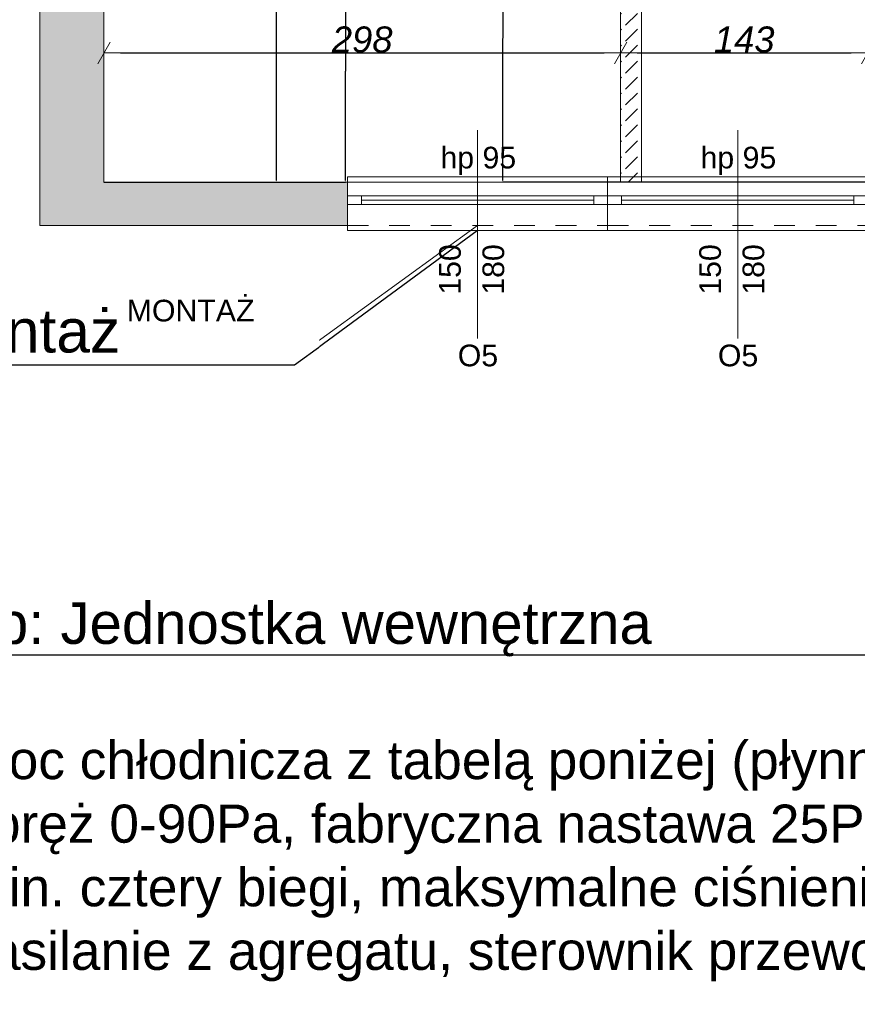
# Model space of a CAD drawing. Header units: millimetres. Extents: x 922208 to 1069538, y -182208 to -99877.
# Tile 9 of 256: x 970621 to 975451, y -182208 to -176529. Entities that reach past the tile are written whole.
import ezdxf
from ezdxf import colors
from ezdxf.entities.mleader import LeaderData, LeaderLine
from ezdxf.math import Vec2, Vec3

# ---------------------------------------------------------------- set-up
doc = ezdxf.new("R2010")
doc.units = ezdxf.units.MM
doc.header["$MEASUREMENT"] = 0
doc.linetypes.add('HIDDEN', pattern=[20, 10, -10])
doc.linetypes.add('Przerywana', pattern=[240, 120, -120])
for name, color, linetype, lineweight in [('IS_KLIM Opis_Średnice', 7, 'Continuous', 9), ('IS_POWRÓT', 5, 'HIDDEN', 30), ('Nowe_220-A Ściany_Nr_pióra__169', 7, 'Continuous', 5), ('Nowe_220-A Ściany_Nr_pióra__19', 255, 'Continuous', 0), ('Nowe_220-A Ściany_Nr_pióra__20', 1, 'Continuous', 13), ('Nowe_220-A Ściany_Nr_pióra__23', 7, 'Continuous', 15), ('Nowe_220-A Ściany_Nr_pióra__27', 7, 'Continuous', 25), ('Nowe_220-A Ściany_Nr_pióra__3', 7, 'Continuous', 13), ('Nowe_220-A Ściany_Nr_pióra__60', 230, 'Continuous', 13), ('Nowe_220-A Ściany_Nr_pióra__7', 7, 'Continuous', 13)]:
    doc.layers.add(name, color=color, linetype=linetype, lineweight=lineweight)
doc.layers.add('Nowe_220-A Ściany_Nr_pióra__45', color=7, linetype='Continuous', lineweight=15, true_color=0x40a5ff)
doc.layers.add('Nowe_299-A Wymiary Opisy', color=7, linetype='Continuous')
doc.styles.add('STYL_AUTOMATYCZNY_1', font='arial.ttf')
doc.styles.add('STYL_AUTOMATYCZNY_3', font='ariali.ttf')
doc.dimstyles.new('STYL_AUTOMATYCZNY__1', dxfattribs={"dimtxt": 150, "dimasz": 95, "dimexe": 0.18, "dimexo": 0.0625, "dimgap": 0, "dimtad": 1, "dimtih": 1, "dimtoh": 1, "dimdec": 0, "dimlfac": 0.1, "dimzin": 0, "dimdsep": 46, "dimtxsty": 'STYL_AUTOMATYCZNY_3', "dimblk": 'ARROWHEAD_2', "dimblk1": 'ARROWHEAD_2', "dimblk2": 'ARROWHEAD_2', "dimcen": 0.09, "dimse1": 1, "dimse2": 1, "dimclrd": 7, "dimclre": 7, "dimclrt": 7, "dimadec": 1, "dimazin": 0, "dimtfac": 1, "dimtdec": 4, "dimtmove": 0, "dimatfit": 3, "dimfxl": 1, "dimtolj": 1, "dimtzin": 0, "dimarcsym": 0})
doc.dimstyles.new('STYL_AUTOMATYCZNY__2', dxfattribs={"dimtxt": 0.18, "dimasz": 9.12, "dimexe": 0.18, "dimexo": 0.0625, "dimgap": 0, "dimtad": 0, "dimtih": 1, "dimtoh": 1, "dimdec": 4, "dimzin": 0, "dimdsep": 46, "dimtxsty": 'Standard', "dimcen": 0.09, "dimadec": 0, "dimazin": 0, "dimtfac": 1, "dimtdec": 4, "dimtmove": 0, "dimatfit": 3, "dimldrblk": 'ARROWHEAD_5', "dimfxl": 1, "dimtolj": 1, "dimtzin": 0, "dimarcsym": 0})

# ---------------------------------------------------------------- blocks, each defined once
blk = doc.blocks.new('ARROWHEAD_2')
at = {"color": 0, "linetype": 'Continuous', "lineweight": 0}
for p, q in [((-0.378, -0.655), (0.378, 0.655)), ((0, 0), (-1, 0))]:
    blk.add_line(p, q, dxfattribs=at)
blk = doc.blocks.new('*D518')
at = {"layer": 'Defpoints', "color": 0, "linetype": 'Continuous', "lineweight": 30, "transparency": 16777216}
for p in [(974086.6, -117035.3), (971106.6, -117780), (974086.6, -117780)]:
    blk.add_point(p, dxfattribs=at)
at = {"layer": 'Nowe_299-A Wymiary Opisy', "color": 7, "linetype": 'Continuous', "lineweight": -2, "transparency": 16777216}
blk.add_line((971201.6, -117035.3), (973991.6, -117035.3), dxfattribs=at)
at = {"layer": 'Nowe_299-A Wymiary Opisy', "color": 7, "linetype": 'Continuous', "lineweight": -2, "transparency": 16777216, "xscale": 95, "yscale": 95, "zscale": 95, "rotation": 180}
blk.add_blockref('ARROWHEAD_2', (971106.6, -117035.3), dxfattribs=at)
at = {"layer": 'Nowe_299-A Wymiary Opisy', "color": 7, "linetype": 'Continuous', "lineweight": -2, "transparency": 16777216, "xscale": 95, "yscale": 95, "zscale": 95}
blk.add_blockref('ARROWHEAD_2', (974086.6, -117035.3), dxfattribs=at)
at = {"layer": 'Nowe_299-A Wymiary Opisy', "color": 7, "linetype": 'Continuous', "lineweight": 5, "transparency": 16777216, "insert": (972596, -116958.6), "char_height": 150, "attachment_point": 5, "style": 'STYL_AUTOMATYCZNY_3'}
blk.add_mtext('\\A1;298', dxfattribs=at)
blk = doc.blocks.new('*D519')
at = {"layer": 'Defpoints', "color": 0, "linetype": 'Continuous', "lineweight": 30, "transparency": 16777216}
for p in [(975511.6, -117035.3), (975511.6, -117472.2), (974086.6, -117780)]:
    blk.add_point(p, dxfattribs=at)
at = {"layer": 'Nowe_299-A Wymiary Opisy', "color": 7, "linetype": 'Continuous', "lineweight": -2, "transparency": 16777216}
blk.add_line((974181.6, -117035.3), (975416.6, -117035.3), dxfattribs=at)
at = {"layer": 'Nowe_299-A Wymiary Opisy', "color": 7, "linetype": 'Continuous', "lineweight": -2, "transparency": 16777216, "xscale": 95, "yscale": 95, "zscale": 95, "rotation": 180}
blk.add_blockref('ARROWHEAD_2', (974086.6, -117035.3), dxfattribs=at)
at = {"layer": 'Nowe_299-A Wymiary Opisy', "color": 7, "linetype": 'Continuous', "lineweight": -2, "transparency": 16777216, "xscale": 95, "yscale": 95, "zscale": 95}
blk.add_blockref('ARROWHEAD_2', (975511.6, -117035.3), dxfattribs=at)
at = {"layer": 'Nowe_299-A Wymiary Opisy', "color": 7, "linetype": 'Continuous', "lineweight": 5, "transparency": 16777216, "insert": (974799.1, -116958.7), "char_height": 150, "attachment_point": 5, "style": 'STYL_AUTOMATYCZNY_3'}
blk.add_mtext('\\A1;143', dxfattribs=at)
blk = doc.blocks.new('*D521')
at = {"layer": 'Defpoints', "color": 0, "linetype": 'Continuous', "lineweight": 30, "transparency": 16777216}
for p in [(971106.6, -113250), (972101.1, -113250), (971106.6, -117780)]:
    blk.add_point(p, dxfattribs=at)
at = {"layer": 'Nowe_299-A Wymiary Opisy', "color": 0, "linetype": 'Continuous', "lineweight": -2, "transparency": 16777216}
for p, q in [((971106.6, -113250), (972101.3, -113250)), ((972101.1, -113259.1), (972101.1, -115514.9)), ((972101.1, -117770.9), (972101.1, -115516.2)), ((971106.6, -117780), (972101.3, -117780))]:
    blk.add_line(p, q, dxfattribs=at)
at = {"layer": 'Nowe_299-A Wymiary Opisy', "color": 0, "linetype": 'Continuous', "lineweight": 30, "transparency": 16777216}
for points in [[(972099.6, -113259.1), (972102.6, -113259.1), (972101.1, -113250)], [(972099.6, -117770.9), (972102.6, -117770.9), (972101.1, -117780)]]:
    blk.add_solid(points, dxfattribs=at)
at = {"layer": 'Nowe_299-A Wymiary Opisy', "color": 0, "linetype": 'Continuous', "lineweight": 5, "transparency": 16777216, "insert": (972101.1, -115515.5), "char_height": 0.18, "attachment_point": 5, "rotation": 90}
blk.add_mtext('\\A1;4530.0000', dxfattribs=at)
blk = doc.blocks.new('ARROWHEAD_5')
at = {"linetype": 'Continuous', "lineweight": 0}
blk.add_hatch(color=0, dxfattribs=at).paths.add_polyline_path([(-1, 0.2679), (0, 0), (-1, -0.2679)])
at = {"color": 0, "linetype": 'Continuous', "lineweight": 0}
blk.add_line((0, 0), (-1, 0), dxfattribs=at)
blk = doc.blocks.new('*D522')
at = {"layer": 'Defpoints', "color": 0, "linetype": 'Continuous', "lineweight": 30, "transparency": 16777216}
for p in [(973406.8, -116120), (974206.6, -116120), (975511.6, -117780)]:
    blk.add_point(p, dxfattribs=at)
at = {"layer": 'Nowe_299-A Wymiary Opisy', "color": 0, "linetype": 'Continuous', "lineweight": -2, "transparency": 16777216}
for p, q in [((974206.5, -116120), (973406.6, -116120)), ((973406.8, -116129.1), (973406.8, -116949.9)), ((973406.8, -117770.9), (973406.8, -116951.1)), ((975511.5, -117780), (973406.6, -117780))]:
    blk.add_line(p, q, dxfattribs=at)
at = {"layer": 'Nowe_299-A Wymiary Opisy', "color": 0, "linetype": 'Continuous', "lineweight": 30, "transparency": 16777216}
for points in [[(973405.3, -116129.1), (973408.3, -116129.1), (973406.8, -116120)], [(973405.3, -117770.9), (973408.3, -117770.9), (973406.8, -117780)]]:
    blk.add_solid(points, dxfattribs=at)
at = {"layer": 'Nowe_299-A Wymiary Opisy', "color": 0, "linetype": 'Continuous', "lineweight": 5, "transparency": 16777216, "insert": (973406.8, -116950.5), "char_height": 0.18, "attachment_point": 5, "rotation": 90}
blk.add_mtext('\\A1;1660.0000', dxfattribs=at)
blk = doc.blocks.new('*D527')
at = {"layer": 'Defpoints', "color": 0, "linetype": 'Continuous', "lineweight": 30, "transparency": 16777216}
for p in [(971906.6, -116500), (972500.1, -116500), (971106.6, -117780)]:
    blk.add_point(p, dxfattribs=at)
at = {"layer": 'Nowe_299-A Wymiary Opisy', "color": 0, "linetype": 'Continuous', "lineweight": -2, "transparency": 16777216}
for p, q in [((971906.6, -116500), (972500.3, -116500)), ((972500.1, -116509.1), (972500.1, -117139.9)), ((972500.1, -117770.9), (972500.1, -117141.1)), ((971106.6, -117780), (972500.3, -117780))]:
    blk.add_line(p, q, dxfattribs=at)
at = {"layer": 'Nowe_299-A Wymiary Opisy', "color": 0, "linetype": 'Continuous', "lineweight": 30, "transparency": 16777216}
for points in [[(972498.6, -116509.1), (972501.6, -116509.1), (972500.1, -116500)], [(972498.6, -117770.9), (972501.6, -117770.9), (972500.1, -117780)]]:
    blk.add_solid(points, dxfattribs=at)
at = {"layer": 'Nowe_299-A Wymiary Opisy', "color": 0, "linetype": 'Continuous', "lineweight": 5, "transparency": 16777216, "insert": (972500.1, -117140.5), "char_height": 0.18, "attachment_point": 5, "rotation": 90}
blk.add_mtext('\\A1;1280.0000', dxfattribs=at)
blk = doc.blocks.new('parter01')
at = {"layer": 'Nowe_220-A Ściany_Nr_pióra__169', "linetype": 'Continuous', "lineweight": 0}
h = blk.add_hatch(dxfattribs=at)
h.set_pattern_fill('BETON', scale=10, style=0, pattern_type=2)
h.set_pattern_definition([(45, (889452.8, -161761.4), (-91.92388, 91.92388), [97.5, -32.5]), (45, (889452.8, -161669.48), (-91.92388, 91.92388), [97.5, -32.5])])
h.paths.add_polyline_path([(974206.55076, -116120.02066), (974086.55073, -116120.02066), (974086.55073, -117780.02068), (974206.55076, -117780.02068)])
at = {"layer": 'Nowe_220-A Ściany_Nr_pióra__19', "linetype": 'Continuous', "lineweight": 0}
for points in [[(971106.55073, -117780.02068), (971106.55073, -113250.02068), (970736.55073, -113250.02068), (970736.55073, -117780.02068)], [(971106.55073, -117780.02068), (970736.55073, -118030.02068), (971106.55073, -118030.02068)], [(971106.55073, -117780.02068), (970736.55073, -117780.02068), (970736.55073, -118030.02068)], [(971106.55073, -117780.02063), (971106.55073, -118030.02068), (972511.55072, -118030.02068), (972511.55072, -117780.02063)]]:
    blk.add_hatch(color=255, dxfattribs=at).paths.add_polyline_path(points)
at = {"layer": 'Nowe_220-A Ściany_Nr_pióra__20', "color": 1, "linetype": 'Continuous', "lineweight": 0}
for p, q in [((971106.55073, -117780.02068), (971106.55073, -113250.02068)), ((974086.55073, -113250.02068), (974086.55073, -117780.02068)), ((974206.55073, -113250.02068), (974206.55073, -117780.02068)), ((974086.55073, -117780.02068), (971106.55073, -117780.02068))]:
    blk.add_line(p, q, dxfattribs=at)
at = {"layer": 'Nowe_220-A Ściany_Nr_pióra__23', "color": 7, "linetype": 'Continuous', "lineweight": 0}
for p, q in [((972511.55073, -117860.02068), (972591.55073, -117860.02068)), ((972591.55073, -117910.02068), (972511.55073, -117910.02068)), ((972591.55073, -117860.02068), (972591.55073, -117910.02068)), ((973931.55073, -117910.02068), (973931.55073, -117860.02068)), ((973931.55073, -117860.02068), (974011.55073, -117860.02068)), ((974011.55073, -117910.02068), (973931.55073, -117910.02068)), ((974011.55073, -117860.02068), (974091.55073, -117860.02068)), ((974091.55073, -117910.02068), (974011.55073, -117910.02068)), ((974091.55073, -117860.02068), (974091.55073, -117910.02068)), ((975431.55073, -117910.02068), (975431.55073, -117860.02068)), ((975431.55073, -117860.02068), (975511.55073, -117860.02068)), ((975511.55073, -117910.02068), (975431.55073, -117910.02068))]:
    blk.add_line(p, q, dxfattribs=at)
at = {"layer": 'Nowe_220-A Ściany_Nr_pióra__27', "color": 7, "linetype": 'Continuous', "lineweight": 0}
for p, q in [((972511.55073, -117860.02068), (972511.55073, -117780.02068)), ((972511.55073, -117860.02068), (972511.55073, -117780.02068)), ((974011.55073, -117860.02068), (974011.55073, -117780.02068)), ((974011.55073, -117860.02068), (974011.55073, -117780.02068)), ((972511.55073, -117910.02068), (972511.55073, -117860.02068)), ((972511.55073, -117910.02068), (972511.55073, -117860.02068)), ((972511.55073, -117910.02068), (972511.55073, -117860.02068)), ((972511.55073, -118030.02068), (972511.55073, -117910.02068)), ((972511.55073, -118030.02068), (972511.55073, -117910.02068)), ((974011.55073, -117910.02068), (974011.55073, -117860.02068)), ((974011.55073, -117910.02068), (974011.55073, -117860.02068)), ((974011.55073, -117910.02068), (974011.55073, -117860.02068)), ((974011.55073, -117910.02068), (974011.55073, -117860.02068)), ((974011.55073, -118030.02068), (974011.55073, -117910.02068)), ((974011.55073, -118030.02068), (974011.55073, -117910.02068))]:
    blk.add_line(p, q, dxfattribs=at)
for points in [[(970736.55073, -113250.02068), (970736.55073, -118030.02068)], [(971106.55073, -117780.02068), (971106.55073, -113250.02068)], [(974086.55073, -116120.02066), (974086.55073, -117780.02068)], [(974206.55073, -117780.02068), (974206.55073, -116120.02066)], [(972511.55072, -117780.02068), (971106.55073, -117780.02068)], [(974086.55073, -117780.02068), (974206.55073, -117780.02068)], [(970736.55073, -118030.02068), (971106.55073, -118030.02068)], [(971106.55073, -118030.02068), (972511.55079, -118030.02068)]]:
    blk.add_lwpolyline(points, dxfattribs=at)
at = {"layer": 'Nowe_220-A Ściany_Nr_pióra__3', "color": 7, "linetype": 'Continuous', "lineweight": 0}
for p, q in [((972511.55073, -117780.02068), (972511.55073, -117750.02068)), ((972511.55073, -117750.02068), (974011.55073, -117750.02068)), ((974011.55073, -117750.02068), (974011.55073, -117780.02068)), ((974011.55073, -117780.02068), (974011.55073, -117750.02068)), ((974011.55073, -117750.02068), (975511.55073, -117750.02068)), ((972591.55073, -117860.02068), (973931.55073, -117860.02068)), ((972591.55073, -117885.02068), (973931.55073, -117885.02068)), ((973931.55073, -117910.02068), (972591.55073, -117910.02068)), ((974091.55073, -117860.02068), (975431.55073, -117860.02068)), ((974091.55073, -117885.02068), (975431.55073, -117885.02068)), ((975431.55073, -117910.02068), (974091.55073, -117910.02068)), ((972511.55073, -118030.02068), (972511.55073, -118060.02068)), ((972511.55073, -118060.02068), (974011.55073, -118060.02068)), ((974011.55073, -118060.02068), (974011.55073, -118030.02068)), ((974011.55073, -118030.02068), (974011.55073, -118060.02068)), ((974011.55073, -118060.02068), (975511.55073, -118060.02068))]:
    blk.add_line(p, q, dxfattribs=at)
at = {"layer": 'Nowe_220-A Ściany_Nr_pióra__3', "color": 7, "linetype": 'Przerywana', "lineweight": 0}
for p, q in [((972511.55073, -117780.02068), (974011.55073, -117780.02068)), ((974011.55073, -117780.02068), (975511.55073, -117780.02068)), ((972511.55073, -118030.02068), (974011.55073, -118030.02068)), ((974011.55073, -118030.02068), (975511.55073, -118030.02068))]:
    blk.add_line(p, q, dxfattribs=at)
at = {"layer": 'Nowe_220-A Ściany_Nr_pióra__45', "color": 161, "linetype": 'Continuous', "lineweight": 0, "true_color": 0x40a5ff}
for p, q in [((973261.55073, -118681.8064), (973261.55073, -117480.02068)), ((974761.55073, -118681.8064), (974761.55073, -117480.02068))]:
    blk.add_line(p, q, dxfattribs=at)
at = {"layer": 'Nowe_220-A Ściany_Nr_pióra__60', "color": 230, "linetype": 'Continuous', "lineweight": 0}
for p, q in [((973261.55073, -118030.02068), (972174.63693, -118818.50066)), ((972174.63693, -118818.50066), (971369.37285, -118818.50066))]:
    blk.add_line(p, q, dxfattribs=at)
at = {"layer": 'Nowe_220-A Ściany_Nr_pióra__7', "color": 7, "linetype": 'Continuous', "lineweight": 0, "char_height": 125, "attachment_point": 7, "style": 'STYL_AUTOMATYCZNY_1'}
for s, insert in [('\\A1;{\\pql;\\pt0;\\fArial|b0|i0|c238|p0;\\W1.000000;hp 95\\fArial|b0|i0|c238|p0;\\W1.000000;\\A1{\\H.66x;\\S^  ;}\\fArial|b0|i0|c238|p0;\\W1.000000;\\fArial|b0|i0|c238|p0;\\W1.000000;}', (973047.05573, -117739.08834)), ('\\A1;{\\pql;\\pt0;\\fArial|b0|i0|c238|p0;\\W1.000000;hp 95\\fArial|b0|i0|c238|p0;\\W1.000000;\\A1{\\H.66x;\\S^  ;}\\fArial|b0|i0|c238|p0;\\W1.000000;\\fArial|b0|i0|c238|p0;\\W1.000000;}', (974547.05573, -117739.08834)), ('\\A1;{\\pql;\\pt0;\\fArial|b0|i0|c238|p0;\\W1.000000;O5\\fArial|b0|i0|c238|p0;\\W1.000000;\\fArial|b0|i0|c238|p0;\\W1.000000;\\fArial|b0|i0|c238|p0;\\W1.000000;}', (973147.20898, -118844.61289)), ('\\A1;{\\pql;\\pt0;\\fArial|b0|i0|c238|p0;\\W1.000000;O5\\fArial|b0|i0|c238|p0;\\W1.000000;\\fArial|b0|i0|c238|p0;\\W1.000000;\\fArial|b0|i0|c238|p0;\\W1.000000;}', (974647.20898, -118844.61289))]:
    blk.add_mtext(s, dxfattribs=dict(at, insert=insert))
at = {"layer": 'Nowe_220-A Ściany_Nr_pióra__7', "color": 7, "linetype": 'Continuous', "lineweight": 0, "char_height": 125, "attachment_point": 7, "rotation": 90, "style": 'STYL_AUTOMATYCZNY_1'}
for s, insert in [('\\A1;{\\pql;\\pt0;\\fArial|b0|i0|c238|p0;\\W1.000000;150\\fArial|b0|i0|c238|p0;\\W1.000000;\\A1{\\H.66x;\\S^  ;}\\fArial|b0|i0|c238|p0;\\W1.000000;\\fArial|b0|i0|c238|p0;\\W1.000000;}', (973201.14293, -118430.02068)), ('\\A1;{\\pql;\\pt0;\\fArial|b0|i0|c238|p0;\\W1.000000;180\\fArial|b0|i0|c238|p0;\\W1.000000;\\A1{\\H.66x;\\S^  ;}\\fArial|b0|i0|c238|p0;\\W1.000000;\\fArial|b0|i0|c238|p0;\\W1.000000;}', (973451.14293, -118430.02068)), ('\\A1;{\\pql;\\pt0;\\fArial|b0|i0|c238|p0;\\W1.000000;150\\fArial|b0|i0|c238|p0;\\W1.000000;\\A1{\\H.66x;\\S^  ;}\\fArial|b0|i0|c238|p0;\\W1.000000;\\fArial|b0|i0|c238|p0;\\W1.000000;}', (974701.14293, -118430.02068)), ('\\A1;{\\pql;\\pt0;\\fArial|b0|i0|c238|p0;\\W1.000000;180\\fArial|b0|i0|c238|p0;\\W1.000000;\\A1{\\H.66x;\\S^  ;}\\fArial|b0|i0|c238|p0;\\W1.000000;\\fArial|b0|i0|c238|p0;\\W1.000000;}', (974951.14293, -118430.02068))]:
    blk.add_mtext(s, dxfattribs=dict(at, insert=insert))
at = {"layer": 'Nowe_220-A Ściany_Nr_pióra__7', "color": 7, "linetype": 'Continuous', "lineweight": 0, "insert": (971077.67647, -118777.73582), "char_height": 125, "attachment_point": 8, "line_spacing_factor": 0.92114, "style": 'STYL_AUTOMATYCZNY_1'}
blk.add_mtext('\\A1;{\\pqc;\\fArial|b0|i0|c238|p0;\\W1.000000;ZALECA SIĘ MONTAŻ \\P\\pqc;\\fArial|b0|i0|c238|p0;\\W1.000000;NAWIEWNIKA OKIENNEGO}', dxfattribs=at)
at = {"layer": 'Nowe_299-A Wymiary Opisy', "color": 7, "linetype": 'Continuous', "lineweight": 0}
for base, p1, p2, picture, middle in [((972101.12401, -113250.02068), (971106.55073, -117780.02068), (971106.55073, -113250.02068), '*D521', (972101.12401, -115515.5287)), ((973406.82201, -116120.02068), (975511.55073, -117780.02068), (974206.55073, -116120.02068), '*D522', (973406.82201, -116950.5287)), ((972500.11334, -116500.02068), (971106.55073, -117780.02068), (971906.55073, -116500.02068), '*D527', (972500.11334, -117140.5287))]:
    dim = blk.add_linear_dim(base=base, p1=p1, p2=p2, angle=90, dimstyle='STYL_AUTOMATYCZNY__2', dxfattribs=at)
    dim.commit()
    dim.dimension.update_dxf_attribs({"geometry": picture, "text_midpoint": middle, "dimtype": 128, "text_rotation": 90})
for base, p1, p2, picture, middle in [((974086.55073, -117035.25184), (971106.55073, -117780.02068), (974086.55073, -117780.02068), '*D518', (972596.04271, -117035.25184)), ((975511.5507307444, -117035.2518376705), (974086.5507307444, -117780.0206845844), (975511.5507307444, -117472.1971089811), '*D519', (974799.0507307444, -117035.2518376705))]:
    dim = blk.add_linear_dim(base=base, p1=p1, p2=p2, dimstyle='STYL_AUTOMATYCZNY__1', dxfattribs=at)
    dim.commit()
    dim.dimension.update_dxf_attribs({"geometry": picture, "text_midpoint": middle, "dimtype": 128})

msp = doc.modelspace()

# ---------------------------------------------------------------- block references
at = {"layer": 'IS_POWRÓT', "color": 27, "linetype": 'ByBlock', "lineweight": 30}
msp.add_blockref('parter01', (0, -59685.2), dxfattribs=at)

# ---------------------------------------------------------------- leaders
at = {"layer": 'IS_KLIM Opis_Średnice', "ltscale": 30}
ml = msp.add_multileader_mtext('Standard', dxfattribs=at)
ml.set_content('{\\fArial|b0|i0|c238|p0;\\C7;Typ: Jednostka wewnętrzna \\P\\P\\pi0,l2.25,a0.5,sm1,q*;\\H0.916667x;\\C256;- moc chłodnicza z tabelą poniżej (płynna regulacja),\\P- spręż 0-90Pa, fabryczna nastawa 25Pa,\\P- min. cztery biegi, maksymalne ciśnienie akustyczne na \\A1;poszcz. biegach: 25/26/27/28 dB(A)\\P\\pi2.25,l0;- zasilanie z agregatu, sterownik przewodowy.', color=256)
ml.set_leader_properties()
ml.build(insert=Vec2(0, 0))
ml.multileader.update_dxf_attribs({"text_left_attachment_type": 6, "text_right_attachment_type": 6, "dogleg_length": 0.36, "arrow_head_size": 4.8})
ctx = ml.context
ctx.base_point, ctx.char_height, ctx.arrow_head_size, ctx.landing_gap_size, ctx.plane_origin = Vec3(970108.6, -180194.1), 240, 4.8, 2.4, Vec3(974850.1, -181599)
ctx.left_attachment, ctx.right_attachment = 6, 6
notes = []
notes.append((ctx, [(0, (1, 1, 0), (982683, -180194.1), (-1, 0), 0.432, [(0, [(982685, -180194.1)], 256, [])])]))
ctx.mtext.insert, ctx.mtext.width, ctx.mtext.defined_height, ctx.mtext.flow_direction = Vec3(970111, -179889.4), 14197.449, 2320, 5
ctx.mtext.has_bg_fill, ctx.mtext.bg_color, ctx.mtext.bg_scale_factor, ctx.mtext.bg_transparency, ctx.mtext.use_window_bg_color = 1, -939524096, 1.5, 0, 1
for ctx, leaders in notes:
    for number, flags, end, landing, length, lines in leaders:
        leader = LeaderData()
        leader.index, (leader.has_last_leader_line, leader.has_dogleg_vector, leader.attachment_direction) = number, flags
        leader.last_leader_point, leader.dogleg_vector, leader.dogleg_length = Vec3(end), Vec3(landing), length
        for number, points, colour, breaks in lines:
            line = LeaderLine()
            line.index, line.vertices, line.color, line.breaks = number, Vec3.list(points), colors.encode_raw_color(colour), breaks
            leader.lines.append(line)
        ctx.leaders.append(leader)

# ---------------------------------------------------------------- next in the draw order: leaders
ml = msp.add_multileader_mtext('Standard', dxfattribs=at)
ml.set_content('{\\fArial|b0|i0|c238|p0;Zaleca się montaż nawietrzaków okiennych.}', color=256)
ml.set_leader_properties()
ml.build(insert=Vec2(0, 0))
ml.multileader.update_dxf_attribs({"text_left_attachment_type": 6, "text_right_attachment_type": 6, "dogleg_length": 0.8})
ctx = ml.context
ctx.base_point, ctx.char_height, ctx.plane_origin = Vec3(968364.8, -178522), 250, Vec3(971364.7, -179452.3)
ctx.left_attachment, ctx.right_attachment = 6, 6
notes = []
notes.append((ctx, [(1, (1, 1, 0), (972205.9, -178522), (-1, 0), 8, [(0, [(973261.6, -177745.2)], 0, [])])]))
ctx.mtext.insert, ctx.mtext.width, ctx.mtext.flow_direction = Vec3(968366.8, -178198.5), 3856.578, 5
ctx.mtext.has_bg_fill, ctx.mtext.bg_color, ctx.mtext.bg_scale_factor, ctx.mtext.bg_transparency, ctx.mtext.use_window_bg_color = 1, -939524096, 1.5, 0, 1
for ctx, leaders in notes:
    for number, flags, end, landing, length, lines in leaders:
        leader = LeaderData()
        leader.index, (leader.has_last_leader_line, leader.has_dogleg_vector, leader.attachment_direction) = number, flags
        leader.last_leader_point, leader.dogleg_vector, leader.dogleg_length = Vec3(end), Vec3(landing), length
        for number, points, colour, breaks in lines:
            line = LeaderLine()
            line.index, line.vertices, line.color, line.breaks = number, Vec3.list(points), colors.encode_raw_color(colour), breaks
            leader.lines.append(line)
        ctx.leaders.append(leader)

# ---------------------------------------------------------------- next in the draw order: leaders
ml = msp.add_multileader_mtext('Standard', dxfattribs=at)
ml.set_content('{\\fArial|b0|i0|c238|p0;Zaleca się montaż anemostatu wywiewnego wentylacji wyciągowej. Lokalizację uzgodnić z Inwestorem na budowie .}', color=256)
ml.set_leader_properties()
ml.build(insert=Vec2(0, 0))
ml.multileader.update_dxf_attribs({"text_left_attachment_type": 6, "text_right_attachment_type": 6, "dogleg_length": 0.8})
ctx = ml.context
ctx.base_point, ctx.char_height, ctx.plane_origin = Vec3(963591, -176453.1), 250, Vec3(969575.1, -177383.4)
ctx.left_attachment, ctx.right_attachment = 6, 6
notes = []
notes.append((ctx, [(1, (1, 1, 0), (970416.3, -176453.1), (-1, 0), 8, [(0, [(972888.3, -175853.6)], 0, [])])]))
ctx.mtext.insert, ctx.mtext.width, ctx.mtext.flow_direction = Vec3(963593, -176199), 6876.874, 5
ctx.mtext.has_bg_fill, ctx.mtext.bg_color, ctx.mtext.bg_scale_factor, ctx.mtext.bg_transparency, ctx.mtext.use_window_bg_color = 1, -939524096, 1.5, 0, 1
for ctx, leaders in notes:
    for number, flags, end, landing, length, lines in leaders:
        leader = LeaderData()
        leader.index, (leader.has_last_leader_line, leader.has_dogleg_vector, leader.attachment_direction) = number, flags
        leader.last_leader_point, leader.dogleg_vector, leader.dogleg_length = Vec3(end), Vec3(landing), length
        for number, points, colour, breaks in lines:
            line = LeaderLine()
            line.index, line.vertices, line.color, line.breaks = number, Vec3.list(points), colors.encode_raw_color(colour), breaks
            leader.lines.append(line)
        ctx.leaders.append(leader)

doc.saveas('drawing.dxf')
